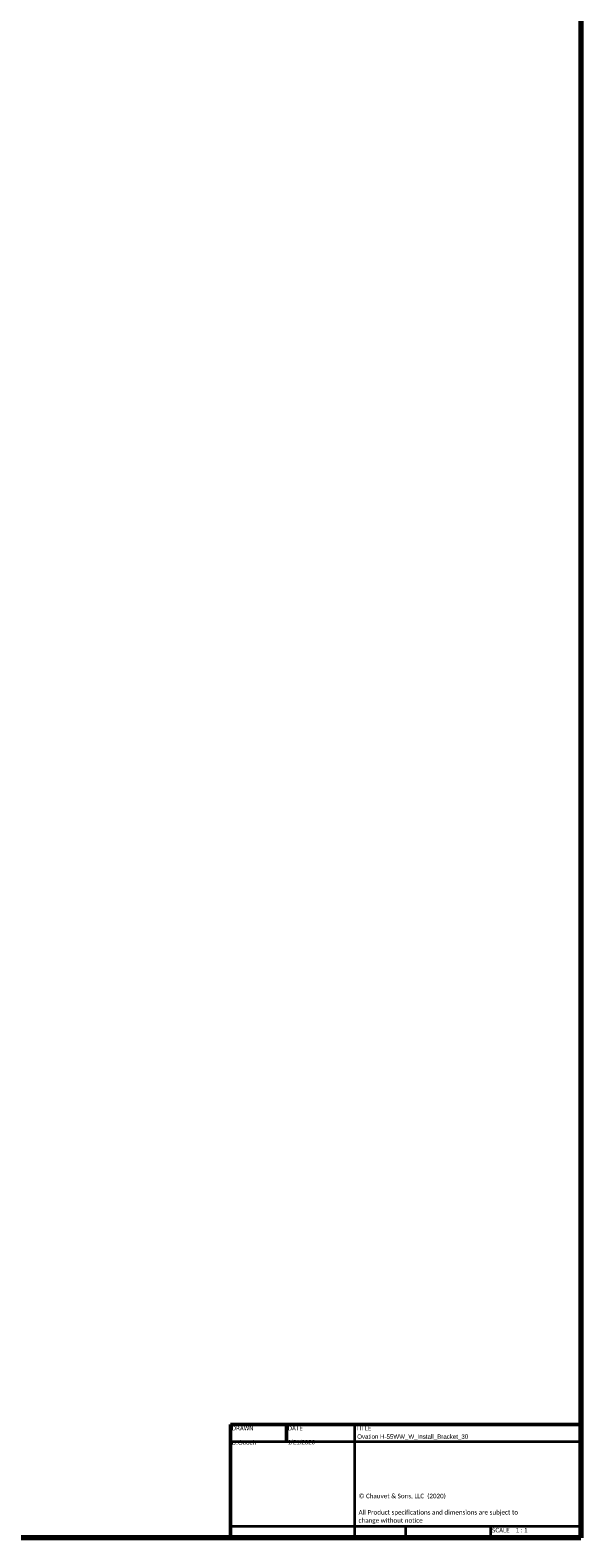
# Model space of a CAD drawing. Header units: millimetres. Extents: x 20 to 2980, y 20 to 2980.
# Tile 4 of 5: x 2671 to 2980, y 20 to 867. Entities that reach past the tile are written whole.
import ezdxf
from ezdxf.enums import TextEntityAlignment as Align

# ---------------------------------------------------------------- set-up
doc = ezdxf.new("R2018")
doc.units = ezdxf.units.MM
doc.layers.add('Border (ISO)', color=7, linetype='Continuous', lineweight=70)
doc.layers.add('Title (ISO)', color=7, linetype='Continuous', lineweight=50)
doc.styles.add('Note Text (ISO)', font='tahoma.ttf')
doc.styles.add('Text Style38', font='tahoma.ttf')

# ---------------------------------------------------------------- blocks, each defined once
blk = doc.blocks.new('Borders Chauvet')
at = {"layer": 'Border (ISO)'}
for p, q in [((2980, 2980), (2980, 20)), ((2980, 20), (20, 20))]:
    blk.add_line(p, q, dxfattribs=at)
blk = doc.blocks.new('Title Blocks Chauvet')
at = {"layer": 'Title (ISO)'}
for p, q in [((414.9, 145.76), (218.05, 145.76)), ((218.05, 145.76), (218.05, 82.13)), ((249.51, 145.76), (249.51, 136.23)), ((414.9, 82.13), (414.9, 145.76)), ((218.05, 82.13), (414.9, 82.13))]:
    blk.add_line(p, q, dxfattribs=at)
at = {"layer": 'Title (ISO)', "lineweight": 35}
for p, q in [((287.9, 82.13), (287.9, 145.76)), ((218.05, 136.23), (414.9, 136.23)), ((287.9, 88.48), (218.05, 88.48)), ((414.9, 88.48), (287.9, 88.48)), ((316.35, 88.48), (316.35, 82.13)), ((364.1, 88.48), (364.1, 82.13))]:
    blk.add_line(p, q, dxfattribs=at)
at = {"layer": 'Title (ISO)', "color": 7, "style": 'Text Style38'}
for s, p in [('DRAWN', (218.81, 144.99)), ('DATE', (250.27, 144.99)), ('TITLE', (288.66, 144.99))]:
    blk.add_text(s, height=2.54, dxfattribs=at).set_placement(p, align=Align.TOP_LEFT)
at = {"layer": 'Title (ISO)', "color": 7, "insert": (290.03, 106.9), "char_height": 2.54, "width": 96.4473, "attachment_point": 1, "line_spacing_factor": 1.07956, "style": 'Note Text (ISO)'}
blk.add_mtext('\\fCalibri|b0|i0;\\H2.5400;© Chauvet & Sons, LLC  (2020)\\P\\fCalibri|b0|i0;\\H2.5400;\\P\\fCalibri|b0|i0;\\H2.5400;All Product specifications and dimensions are subject to change without notice \\P', dxfattribs=at)
at = {"layer": 'Title (ISO)', "color": 7, "insert": (364.86, 87.72), "char_height": 2.54, "attachment_point": 1, "style": 'Note Text (ISO)'}
blk.add_mtext('\\fTahoma|b0|i0;\\H2.5400;SCALE', dxfattribs=at)
at = {"layer": 'Title (ISO)', "color": 7, "lineweight": 30, "flags": 104}
for tag, p in [('AUTHOR', (218.81, 136.99)), ('CREATION_DATE', (250.27, 137.16))]:
    blk.add_attdef(tag, text='', height=3.17, dxfattribs=at).set_placement(p, align=Align.BOTTOM_LEFT)
for tag, height, p in [('TITLE', 3.17, (289.27, 140.26)), ('Initial_View_Scale', 2.54, (378.33, 87.72))]:
    blk.add_attdef(tag, text='', height=height, dxfattribs=at).set_placement(p, align=Align.TOP_LEFT)

msp = doc.modelspace()

# ---------------------------------------------------------------- block references
msp.add_blockref('Borders Chauvet', (0, 0))
ref = msp.add_blockref('Title Blocks Chauvet', (2565.1, -62.13))
lines = msp.add_mtext('1/21/2020', dxfattribs={"layer": 'Title (ISO)', "color": 7, "insert": (2815.37, 75.03), "char_height": 2.5, "attachment_point": 1})
ref.add_attrib('CREATION_DATE', '', (2815.37, 75.03), dxfattribs={"flags": 104}).embed_mtext(lines)
lines = msp.add_mtext('D.Gooch', dxfattribs={"layer": 'Title (ISO)', "color": 7, "insert": (2783.91, 74.86), "char_height": 2.5, "attachment_point": 1})
ref.add_attrib('AUTHOR', '', (2783.91, 74.86), dxfattribs={"flags": 104}).embed_mtext(lines)
lines = msp.add_mtext('Ovation H-55WW_W_Install_Bracket_30', dxfattribs={"layer": 'Title (ISO)', "color": 7, "insert": (2854.37, 78.13), "char_height": 2.5, "attachment_point": 1})
ref.add_attrib('TITLE', '', (2854.37, 78.13), dxfattribs={"flags": 104}).embed_mtext(lines)
lines = msp.add_mtext('1 : 1', dxfattribs={"layer": 'Title (ISO)', "color": 7, "insert": (2943.43, 25.59), "char_height": 2.5, "attachment_point": 1})
ref.add_attrib('Initial_View_Scale', '', (2943.43, 25.59), dxfattribs={"flags": 104}).embed_mtext(lines)

doc.saveas('drawing.dxf')
